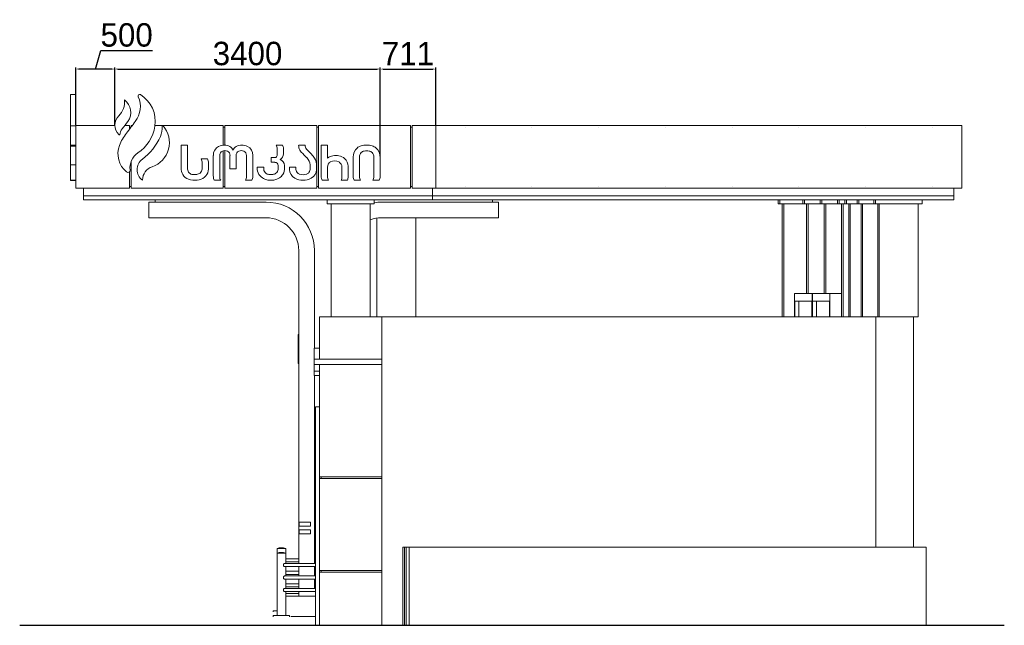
# Model space of a CAD drawing. Header units: feet. Extents: x 1820134 to 1866297, y 4865856 to 4906700.
# Tile 11 of 16: x 1852539 to 1865154, y 4877791 to 4885548. Entities that reach past the tile are written whole.
import ezdxf

# ---------------------------------------------------------------- set-up
doc = ezdxf.new("R2010")
doc.units = ezdxf.units.FT
doc.header["$MEASUREMENT"] = 0
doc.header["$PDMODE"] = 98
doc.header["$PDSIZE"] = 0.3
doc.dimstyles.new('ISO-25', dxfattribs={"dimscale": 15, "dimtxt": 20, "dimasz": 2.5, "dimexe": 1.25, "dimexo": 0.625, "dimgap": 3, "dimtad": 1, "dimdec": 0, "dimtxsty": 'Standard', "dimcen": 2.5, "dimadec": 0, "dimazin": 0, "dimtfac": 1, "dimtdec": 0, "dimtmove": 0, "dimatfit": 3, "dimfxl": 1.25, "dimarcsym": 0})

# ---------------------------------------------------------------- blocks, each defined once
blk = doc.blocks.new('A$C80668409')
at = {"color": 0, "linetype": 'Continuous', "lineweight": 0, "extrusion": (0, 1, 0)}
for p, q in [((26519, -9672), (26449, -9672)), ((26449, -10073), (26449, -10075)), ((26519, -10073), (26449, -10073)), ((26449, -10075), (26449, -10321)), ((26519, -10072), (26519, -10872)), ((26519, -10072), (27019, -10072)), ((27147, -10072), (27209, -10072)), ((27209, -10114), (27209, -10072)), ((27209, -10092), (27226, -10092)), ((27229, -10072), (27229, -10087)), ((27229, -10072), (27241, -10072)), ((27534, -10072), (28409, -10072)), ((28409, -10322), (28409, -10072)), ((28409, -10092), (28429, -10092)), ((28429, -10072), (28429, -10322)), ((28429, -10072), (29609, -10072)), ((29609, -10872), (29609, -10072)), ((29609, -10092), (29629, -10092)), ((29629, -10072), (29629, -10872)), ((29629, -10072), (30809, -10072)), ((30809, -10872), (30809, -10072)), ((30809, -10092), (30829, -10092)), ((30829, -10072), (30829, -10872)), ((30829, -10072), (31130, -10072)), ((31130, -10872), (31130, -10072)), ((31130, -10072), (31506, -10072)), ((31506, -10072), (31521, -10072)), ((31506, -10092), (31507, -10092)), ((31521, -10072), (32361, -10072)), ((32361, -10072), (32376, -10072)), ((32361, -10092), (32362, -10092)), ((32376, -10072), (33216, -10072)), ((33216, -10072), (33231, -10072)), ((33216, -10092), (33217, -10092)), ((33231, -10072), (34071, -10072)), ((34086, -10072), (34071, -10072)), ((34071, -10092), (34072, -10092)), ((34927, -10072), (34086, -10072)), ((34941, -10072), (34927, -10072)), ((34927, -10092), (34927, -10092)), ((35782, -10072), (34941, -10072)), ((35796, -10072), (35782, -10072)), ((35782, -10092), (35782, -10092)), ((36637, -10072), (35796, -10072)), ((36637, -10072), (36651, -10072)), ((36637, -10092), (36637, -10092)), ((36651, -10072), (37492, -10072)), ((37492, -10072), (37506, -10072)), ((37492, -10092), (37492, -10092)), ((37506, -10072), (37869, -10072)), ((37869, -10872), (37869, -10072)), ((26519, -10321), (26449, -10321)), ((26449, -10322), (26449, -10321)), ((26519, -10321), (26449, -10321)), ((26519, -10322), (26449, -10322)), ((26449, -10322), (26449, -10334)), ((26449, -10322), (26449, -10322)), ((26519, -10334), (26449, -10334)), ((26449, -10334), (26449, -10573)), ((27952, -10322), (27869, -10322)), ((27952, -10322), (27869, -10322)), ((27869, -10322), (27869, -10635)), ((27952, -10628), (27952, -10322)), ((29169, -10322), (29086, -10322)), ((29456, -10322), (29375, -10322)), ((29743, -10322), (29661, -10322)), ((29661, -10322), (29661, -10721)), ((29743, -10488), (29743, -10322)), ((28281, -10453), (28281, -10721)), ((28363, -10723), (28363, -10453)), ((28409, -10872), (28409, -10394)), ((28429, -10392), (28429, -10872)), ((28494, -10453), (28494, -10627)), ((28573, -10627), (28573, -10453)), ((28705, -10453), (28705, -10723)), ((28787, -10721), (28787, -10453)), ((29099, -10366), (29099, -10454)), ((29181, -10435), (29181, -10365)), ((26519, -10573), (26449, -10573)), ((26449, -10772), (26449, -10573)), ((27229, -10528), (27229, -10872)), ((28205, -10497), (28126, -10497)), ((28137, -10549), (28137, -10628)), ((28218, -10628), (28218, -10549)), ((29074, -10482), (29021, -10482)), ((29021, -10482), (29021, -10542)), ((29021, -10542), (29070, -10542)), ((29111, -10581), (29111, -10632)), ((29193, -10632), (29193, -10582)), ((29522, -10573), (29522, -10623)), ((29604, -10633), (29604, -10565)), ((30009, -10723), (30009, -10593)), ((30071, -10474), (30071, -10721)), ((30154, -10723), (30154, -10474)), ((30337, -10474), (30337, -10723)), ((30419, -10721), (30419, -10474)), ((27209, -10872), (27209, -10665)), ((28494, -10627), (28573, -10627)), ((28926, -10604), (28844, -10604)), ((28844, -10604), (28844, -10632)), ((28926, -10632), (28926, -10604)), ((29338, -10605), (29257, -10605)), ((29257, -10605), (29257, -10633)), ((29338, -10623), (29338, -10605)), ((29743, -10723), (29743, -10603)), ((29929, -10603), (29929, -10723)), ((26519, -10772), (26449, -10772)), ((26449, -10773), (26449, -10772)), ((26449, -10774), (26449, -10773)), ((26519, -10774), (26449, -10774)), ((26449, -10774), (26449, -10774)), ((26519, -10774), (26449, -10774)), ((27373, -10771), (27373, -10768)), ((28294, -10772), (28376, -10772)), ((28692, -10772), (28774, -10772)), ((29674, -10772), (29756, -10772)), ((29918, -10772), (30000, -10772)), ((30084, -10772), (30166, -10772)), ((30324, -10772), (30406, -10772)), ((26519, -10872), (27209, -10872)), ((26619, -10972), (26619, -10872)), ((26619, -10972), (31089, -10972)), ((26619, -10972), (26619, -11022)), ((31089, -10972), (26619, -10972)), ((27209, -10852), (27229, -10852)), ((27229, -10872), (28409, -10872)), ((28409, -10852), (28429, -10852)), ((28429, -10872), (29609, -10872)), ((29609, -10852), (29629, -10852)), ((29629, -10872), (30809, -10872)), ((30809, -10852), (30829, -10852)), ((30829, -10872), (31130, -10872)), ((31089, -10972), (31089, -10872)), ((31089, -10972), (37767, -10972)), ((31089, -11022), (31089, -10972)), ((37767, -10972), (31089, -10972)), ((31506, -10872), (31130, -10872)), ((31507, -10852), (31506, -10852)), ((31521, -10872), (31506, -10872)), ((32361, -10872), (31521, -10872)), ((32362, -10852), (32361, -10852)), ((32376, -10872), (32361, -10872)), ((33216, -10872), (32376, -10872)), ((33217, -10852), (33216, -10852)), ((33231, -10872), (33216, -10872)), ((34071, -10872), (33231, -10872)), ((34072, -10852), (34071, -10852)), ((34071, -10872), (34086, -10872)), ((34086, -10872), (34927, -10872)), ((34927, -10852), (34927, -10852)), ((34927, -10872), (34941, -10872)), ((34941, -10872), (35782, -10872)), ((35782, -10852), (35782, -10852)), ((35782, -10872), (35796, -10872)), ((35796, -10872), (36637, -10872)), ((36637, -10852), (36637, -10852)), ((36651, -10872), (36637, -10872)), ((37492, -10872), (36651, -10872)), ((37492, -10852), (37492, -10852)), ((37506, -10872), (37492, -10872)), ((37869, -10872), (37506, -10872)), ((37767, -10972), (37767, -10872)), ((37767, -11022), (37767, -10972)), ((31089, -11022), (26619, -11022)), ((28956, -11052), (27456, -11052)), ((27456, -11052), (27456, -11252)), ((27536, -11052), (27536, -11022)), ((29741, -11022), (29741, -11072)), ((29741, -11072), (30341, -11072)), ((29791, -12522), (29791, -11072)), ((30291, -11072), (30291, -12522)), ((30341, -11072), (30341, -11022)), ((31936, -11052), (30436, -11052)), ((31089, -11022), (37767, -11022)), ((31856, -11022), (31856, -11052)), ((31936, -11252), (31936, -11052)), ((35518, -11022), (35518, -11072)), ((35518, -11072), (35541, -11072)), ((35541, -11022), (35541, -11072)), ((35541, -11072), (35832, -11072)), ((35570, -11072), (35570, -12522)), ((35589, -12522), (35589, -11072)), ((35832, -11022), (35832, -11072)), ((35832, -11072), (35854, -11072)), ((35854, -11022), (35854, -11072)), ((35854, -11072), (36056, -11072)), ((35883, -11072), (35883, -12222)), ((35902, -12222), (35902, -11072)), ((36056, -11022), (36056, -11072)), ((36056, -11072), (36078, -11072)), ((36078, -11022), (36078, -11072)), ((36078, -11072), (36278, -11072)), ((36108, -11072), (36108, -12222)), ((36127, -12222), (36127, -11072)), ((36278, -11022), (36278, -11072)), ((36278, -11072), (36301, -11072)), ((36301, -11022), (36301, -11072)), ((36301, -11072), (36370, -11072)), ((36330, -11072), (36330, -12522)), ((36349, -12522), (36349, -11072)), ((36370, -11022), (36370, -11072)), ((36370, -11072), (36392, -11072)), ((36392, -11022), (36392, -11072)), ((36392, -11072), (36528, -11072)), ((36422, -11072), (36422, -12522)), ((36440, -12522), (36440, -11072)), ((36528, -11022), (36528, -11072)), ((36528, -11072), (36551, -11072)), ((36551, -11022), (36551, -11072)), ((36551, -11072), (36743, -11072)), ((36580, -11072), (36580, -12522)), ((36599, -12522), (36599, -11072)), ((36743, -11022), (36743, -11072)), ((36743, -11072), (36765, -11072)), ((36765, -11022), (36765, -11072)), ((36765, -11072), (37365, -11072)), ((36795, -11072), (36795, -12522)), ((36814, -12522), (36814, -11072)), ((37313, -11072), (37313, -12522)), ((37365, -11072), (37365, -11022)), ((27456, -11252), (28956, -11252)), ((30374, -12522), (30374, -11256)), ((30436, -11252), (31936, -11252)), ((30874, -11252), (30874, -12522)), ((29376, -11672), (29376, -15150)), ((29576, -12922), (29576, -11672)), ((35728, -12222), (35728, -12522)), ((35952, -12222), (35728, -12222)), ((35956, -12222), (35952, -12222)), ((35952, -12522), (35952, -12222)), ((35956, -12222), (35956, -12522)), ((36180, -12222), (35956, -12222)), ((36330, -12222), (36180, -12222)), ((36180, -12522), (36180, -12222)), ((36330, -12522), (36330, -12222)), ((35732, -12522), (35732, -12322)), ((35732, -12322), (35948, -12322)), ((35782, -12522), (35782, -12322)), ((35948, -12322), (35948, -12522)), ((35959, -12522), (35959, -12322)), ((35959, -12322), (36176, -12322)), ((36009, -12522), (36009, -12322)), ((36176, -12322), (36176, -12522)), ((29641, -13062), (29641, -12522)), ((29641, -12522), (30441, -12522)), ((30441, -13062), (30441, -12522)), ((30441, -12522), (34519, -12522)), ((34519, -12522), (36770, -12522)), ((36770, -12522), (37251, -12522)), ((36770, -15472), (36770, -12522)), ((37313, -12522), (37251, -12522)), ((37251, -15472), (37251, -12522)), ((29368, -12774), (29368, -12754)), ((29368, -12774), (29368, -13087)), ((29571, -12922), (29571, -12936)), ((29640, -12922), (29571, -12922)), ((29571, -12922), (29571, -12922)), ((29571, -12922), (29571, -12922)), ((29571, -12922), (29641, -12922)), ((29641, -12922), (29571, -12922)), ((29571, -12936), (29571, -13020)), ((29640, -12936), (29640, -12922)), ((29640, -13020), (29640, -12936)), ((29368, -13112), (29368, -13087)), ((29571, -13020), (29571, -13062)), ((29571, -13062), (29571, -13132)), ((30441, -13062), (29571, -13062)), ((29640, -13062), (29640, -13020)), ((30441, -13062), (30441, -13132)), ((29571, -13132), (29571, -13151)), ((29571, -13132), (30441, -13132)), ((29571, -13191), (29571, -13151)), ((29571, -13191), (29571, -13218)), ((29640, -13218), (29571, -13218)), ((29571, -13272), (29571, -13218)), ((29640, -13151), (29640, -13132)), ((29640, -13151), (29640, -13191)), ((29640, -13218), (29640, -13191)), ((29640, -13218), (29640, -13272)), ((29641, -14572), (29641, -13132)), ((30441, -14572), (30441, -13132)), ((29640, -13272), (29571, -13272)), ((29571, -13272), (29571, -13272)), ((29641, -13272), (29571, -13272)), ((29576, -15680), (29576, -13272)), ((29641, -13272), (29640, -13272)), ((29591, -13672), (29641, -13672)), ((29591, -16472), (29591, -13672)), ((29641, -14572), (30441, -14572)), ((29641, -14592), (29641, -14572)), ((29641, -15772), (29641, -14592)), ((30441, -14592), (29641, -14592)), ((29661, -14592), (29661, -14572)), ((30441, -14572), (30441, -14592)), ((30441, -15772), (30441, -14592)), ((29376, -15150), (29526, -15150)), ((29376, -15200), (29376, -15150)), ((29526, -15200), (29376, -15200)), ((29376, -15200), (29376, -15250)), ((29376, -15250), (29526, -15250)), ((29376, -15300), (29376, -15250)), ((29381, -15150), (29381, -15200)), ((29381, -15250), (29381, -15300)), ((29526, -15150), (29526, -15200)), ((29526, -15250), (29526, -15300)), ((29526, -15300), (29376, -15300)), ((29376, -15300), (29376, -15680)), ((29099, -15487), (29155, -15487)), ((29099, -15487), (29099, -15488)), ((29099, -15488), (29155, -15488)), ((29099, -15490), (29209, -15490)), ((29099, -15490), (29099, -15547)), ((29102, -15488), (29102, -15490)), ((29155, -15487), (29209, -15487)), ((29155, -15488), (29209, -15488)), ((29206, -15488), (29206, -15490)), ((29209, -15487), (29209, -15488)), ((29209, -15490), (29209, -15547)), ((30707, -15472), (30707, -16472)), ((30707, -15472), (30732, -15472)), ((30732, -15472), (30751, -15472)), ((30732, -16472), (30732, -15472)), ((30751, -15472), (30751, -16472)), ((30751, -15472), (30790, -15472)), ((30790, -15472), (37414, -15472)), ((30790, -16472), (30790, -15472)), ((37414, -16472), (37414, -15472)), ((29099, -15547), (29155, -15547)), ((29099, -15547), (29099, -15548)), ((29099, -15548), (29155, -15548)), ((29099, -15548), (29099, -15550)), ((29099, -15550), (29209, -15550)), ((29099, -15550), (29099, -16345)), ((29102, -15548), (29102, -15550)), ((29155, -15547), (29209, -15547)), ((29155, -15548), (29209, -15548)), ((29206, -15548), (29206, -15550)), ((29209, -15547), (29209, -15548)), ((29209, -15548), (29209, -15550)), ((29209, -15550), (29209, -15680)), ((29376, -15620), (29209, -15620)), ((29591, -15680), (29195, -15680)), ((29195, -15720), (29591, -15720)), ((29209, -15660), (29376, -15660)), ((29209, -15720), (29209, -15840)), ((29376, -15720), (29376, -15840)), ((29576, -15840), (29576, -15720)), ((29591, -15840), (29195, -15840)), ((29195, -15880), (29591, -15880)), ((29376, -15780), (29209, -15780)), ((29209, -15820), (29376, -15820)), ((29209, -15880), (29209, -16000)), ((29376, -15880), (29376, -16000)), ((29576, -16000), (29576, -15880)), ((29641, -15772), (30441, -15772)), ((29641, -15792), (29641, -15772)), ((29641, -16472), (29641, -15792)), ((30441, -15792), (29641, -15792)), ((29661, -15792), (29661, -15772)), ((30441, -15772), (30441, -15792)), ((30441, -16472), (30441, -15792)), ((29591, -16000), (29195, -16000)), ((29376, -15940), (29209, -15940)), ((29209, -15980), (29376, -15980)), ((29195, -16040), (29591, -16040)), ((29209, -16040), (29209, -16345)), ((29376, -16065), (29209, -16065)), ((29376, -16100), (29209, -16100)), ((29376, -16100), (29376, -16040)), ((29376, -16100), (29394, -16100)), ((29591, -16100), (29394, -16100)), ((29099, -16285), (29049, -16285)), ((29049, -16300), (29049, -16285)), ((29259, -16345), (29049, -16345)), ((29049, -16363), (29049, -16345)), ((29259, -16363), (29259, -16345))]:
    blk.add_line(p, q, dxfattribs=at)
at = {"lineweight": 30}
blk.add_lwpolyline([(25800, -16472), (38415, -16472)], dxfattribs=at)
at = {"color": 0, "linetype": 'Continuous', "lineweight": 0, "extrusion": (0, 0, -1)}
for centre, radius, start, end in [((-27043, -9828), 304, 155.4258, 218.4525), ((-26903, -9773), 240, 172.6143, 226.1994), ((-17706, -3024), 11857, 216.1457, 217.0533), ((-27349, -10098), 278, 175.8989, 204.1268), ((-27201, -10190), 117, 359.2391, 40.6075), ((-26920, -9907), 747, 204.0579, 232.808), ((-29015, -10366), 84.1, 148.6662, 180.4125), ((-29534, -10320), 77.5, 318.3959, 359.0027), ((-27441, -10611), 228, 352.0354, 56.2304), ((-28421, -10452), 58.2, 358.5552, 66.081), ((-28429, -10470), 78, 66.081, 113.919), ((-28435, -10452), 60, 116.1779, 180.7798), ((-28633, -10452), 60, 359.2202, 63.8221), ((-28639, -10470), 78, 66.081, 113.919), ((-28647, -10452), 58.2, 113.919, 181.4448), ((-29071, -10455), 27.2, 178.681, 263.8253), ((-31321, -8721), 2476, 315.6071, 318.1715), ((-30232, -10472), 78.2, 358.3168, 43.6773), ((-30229, -10473), 77.2, 45.4377, 78.2024), ((-30244, -10556), 162, 79.19, 90.4648), ((-30247, -10556), 162, 89.5352, 100.81), ((-30261, -10473), 77.2, 101.7976, 134.5623), ((-30259, -10472), 78.2, 136.3227, 181.6832), ((-27972, -10557), 166, 158.5962, 177.2164), ((-29072, -10581), 38.8, 86.1758, 179.8654), ((-29381, -10587), 142, 134.8879, 174.3791), ((-29821, -10603), 77.3, 0, 57.3692), ((-29836, -10626), 105, 57.3692, 122.6308), ((-29849, -10605), 79.3, 122.6308, 178.7846), ((-27554, -10770), 180, 0.5548, 71.6604), ((-28019, -10628), 67.4, 310.9322, 359.9605), ((-28033, -10610), 90.3, 280.2993, 309.7954), ((-28043, -10536), 164, 260.8559, 279.1441), ((-28054, -10607), 92.4, 231.0012, 261.0375), ((-28061, -10623), 76.2, 183.9964, 227.4902), ((-28465, -10723), 102, 330.9965, 0.0133), ((-28603, -10723), 102, 179.9867, 209.0035), ((-28986, -10631), 59.3, 300.6423, 358.9289), ((-29002, -10618), 79.4, 277.4471, 305.7589), ((-29017, -10552), 146, 260.006, 279.994), ((-29032, -10604), 93.4, 237.2139, 263.5691), ((-29057, -10634), 54, 177.7303, 242.2144), ((-29436, -10618), 98.1, 327.2514, 357.2194), ((-29400, -10641), 54.6, 288.0505, 327.2514), ((-29430, -10549), 152, 251.9495, 288.0505), ((-29458, -10637), 59.6, 215.1051, 251.9495), ((-29438, -10623), 84, 180, 215.1051), ((-29845, -10723), 102, 330.9965, 0.0133), ((-29815, -10723), 114, 180, 205.6227), ((-30255, -10723), 102, 330.9965, 0.0133), ((-30235, -10723), 102, 179.9867, 209.0035), ((-29378, -12754), 10, 0, 73.6773), ((-29378, -13112), 10, 286.3227, 0), ((-29154, -15663), 185, 72.7047, 107.2953), ((-29154, -15723), 185, 72.7047, 107.2953)]:
    blk.add_arc(centre, radius, start, end, dxfattribs=at)
at = {"color": 0, "linetype": 'Continuous', "lineweight": 0}
for centre, radius, start, end in [((27338, -9693), 21.4, 58.3419, 204.3082), ((27132, -10017), 405, 351.1493, 57.5977), ((27142, -9742), 0.42, 53.6508, 187.3857), ((27024, -9903), 199, 324.5966, 53.6508), ((27184, -10066), 165, 133.8006, 225.942), ((26094, -9241), 1341, 319.3925, 324.5966), ((27033, -10001), 506, 303.7696, 351.0797), ((27394, -10290), 325, 288.4568, 41.8031), ((27632, -10078), 5.75, 41.8638, 184.1011), ((27090, -10163), 29.1, 225.942, 258.4465), ((27624, -10537), 586, 141.0273, 158.8622), ((27355, -10432), 297, 158.8622, 231.4945), ((28408, -10450), 127, 117.743, 181.4524), ((28419, -10484), 162, 62.3417, 115.6282), ((28455, -10415), 84.4, 20.1503, 62.3417), ((28613, -10415), 84.4, 117.6583, 159.8497), ((28649, -10484), 162, 64.3718, 117.6583), ((28660, -10450), 127, 358.5476, 62.257), ((29099, -10365), 81.3, 0.1697, 31.847), ((29501, -10325), 127, 178.4099, 208.71), ((30217, -10470), 146, 106.5035, 130.5704), ((30245, -10599), 277, 89.8815, 104.4166), ((30246, -10599), 277, 75.5834, 90.1185), ((30273, -10470), 146, 49.4296, 73.4965), ((29098, -10433), 82.9, 298.4937, 358.6635), ((29498, -10326), 124, 208.9002, 223.5013), ((32083, -7873), 3688, 223.5013, 225.1121), ((29417, -10584), 188, 39.442, 44.3929), ((29417, -10584), 188, 5.9324, 39.442), ((29852, -10643), 190, 78.4462, 124.8217), ((29857, -10615), 161, 48.0032, 78.4462), ((30222, -10472), 150, 131.4001, 180.7368), ((30269, -10472), 150, 359.2632, 48.5999), ((27474, -10637), 169, 127.0604, 232.8758), ((28104, -10549), 114, 0, 27.2667), ((29105, -10588), 88.3, 3.567, 68.616), ((29877, -10593), 131, 0, 48.0032), ((27190, -10640), 32.2, 231.4945, 292.0797), ((27193, -10649), 22.6, 292.0797, 13.9964), ((28023, -10619), 155, 185.8974, 219.5566), ((28024, -10606), 164, 222.9621, 257.536), ((28065, -10608), 162, 282.6796, 317.7905), ((28080, -10627), 138, 319.6655, 359.4855), ((28402, -10718), 121, 181.6323, 206.5631), ((28666, -10718), 121, 333.4369, 358.3677), ((28973, -10627), 129, 182.386, 223.9605), ((29004, -10597), 172, 223.9605, 248.8918), ((29025, -10583), 188, 291.1082, 314.4244), ((29071, -10629), 122, 314.4244, 358.6642), ((29389, -10629), 132, 181.9339, 240.8055), ((29470, -10627), 134, 299.1945, 357.403), ((29769, -10721), 107, 180, 208.1954), ((29879, -10725), 129, 338.6909, 1.0192), ((30193, -10718), 121, 181.6323, 206.5631), ((30298, -10718), 121, 333.4369, 358.3677), ((27372, -10771), 0.821, 232.8758, 4.1153), ((28044, -10504), 268, 258.0221, 282.2436), ((29018, -10563), 209, 248.8918, 291.1082), ((29430, -10555), 216, 240.8055, 299.1945), ((28956, -11672), 620, 0, 90), ((30436, -11672), 620, 90, 98.7445), ((28956, -11672), 420, 0, 90), ((30436, -11672), 420, 90, 110.0884)]:
    blk.add_arc(centre, radius, start, end, dxfattribs=at)
blk.add_ellipse((29696, -16353), major_axis=(-525, -5), ratio=0.012202, start_param=0.638818, end_param=1.370691, dxfattribs=at)
for points, knots in [([(26449, -9675), (26449, -9674), (26449, -9673), (26449, -9672), (26449, -9672), (26449, -9672)], [-54.744503, -54.744503, -54.744503, -54.744503, -48.562111, -48.562111, -42.882569, -42.882569, -42.882569, -42.882569]), ([(26449, -10073), (26449, -10025), (26449, -9977), (26449, -9878), (26449, -9829), (26449, -9741), (26449, -9704), (26449, -9675)], [-464.751714, -464.751714, -464.751714, -464.751714, -320.159213, -320.159213, -160.929472, -160.929472, 0, 0, 0, 0]), ([(29195, -15720), (29193, -15720), (29191, -15719), (29188, -15718), (29186, -15716), (29182, -15713), (29181, -15711), (29179, -15706), (29178, -15704), (29178, -15699), (29178, -15697), (29180, -15692), (29181, -15690), (29183, -15686), (29185, -15684), (29189, -15681), (29191, -15680), (29193, -15680), (29194, -15680), (29195, -15680)], [0, 0, 0, 0, 7.376503, 7.376503, 15.120615, 15.120615, 23.266629, 23.266629, 30.588919, 30.588919, 37.420683, 37.420683, 44.884449, 44.884449, 52.951043, 52.951043, 60.786301, 60.786301, 63.817122, 63.817122, 63.817122, 63.817122]), ([(29195, -15840), (29194, -15840), (29193, -15840), (29191, -15840), (29189, -15841), (29185, -15844), (29183, -15846), (29181, -15850), (29180, -15852), (29178, -15857), (29178, -15859), (29178, -15864), (29179, -15866), (29181, -15870), (29182, -15873), (29186, -15876), (29188, -15878), (29191, -15879), (29193, -15880), (29195, -15880)], [-63.81751, -63.81751, -63.81751, -63.81751, -60.811364, -60.811364, -52.977036, -52.977036, -44.905629, -44.905629, -37.425143, -37.425143, -30.595693, -30.595693, -23.285472, -23.285472, -15.145715, -15.145715, -7.386158, -7.386158, 0, 0, 0, 0]), ([(29195, -16000), (29194, -16000), (29193, -16000), (29191, -16000), (29189, -16001), (29185, -16004), (29183, -16006), (29181, -16010), (29180, -16012), (29178, -16017), (29178, -16019), (29178, -16024), (29179, -16026), (29181, -16030), (29182, -16033), (29186, -16036), (29188, -16038), (29191, -16039), (29193, -16040), (29195, -16040)], [-63.81751, -63.81751, -63.81751, -63.81751, -60.811364, -60.811364, -52.977036, -52.977036, -44.905629, -44.905629, -37.425143, -37.425143, -30.595693, -30.595693, -23.285472, -23.285472, -15.145715, -15.145715, -7.386158, -7.386158, 0, 0, 0, 0])]:
    blk.add_open_spline(points, degree=3, knots=knots, dxfattribs=at)
for points, weights in [([(26519, -9675), (26519, -9672), (26519, -9672)], [1, 0.914521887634, 0.903578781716]), ([(26519, -10072), (26519, -9814), (26519, -9675)], [0.994248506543, 0.839461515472, 1])]:
    blk.add_rational_spline(points, weights, degree=2, dxfattribs=at)
for points in [[(26449, -10321), (26449, -10321), (26449, -10321), (26449, -10321)], [(26449, -10321), (26449, -10321), (26449, -10321), (26449, -10321)], [(26449, -10774), (26449, -10774), (26449, -10774), (26449, -10774)]]:
    blk.add_open_spline(points, degree=3, dxfattribs=at)
blk = doc.blocks.new('*D5431')
at = {"color": 0, "lineweight": -2, "transparency": 16777216}
for p, q in [((1853758, 4884201), (1853758, 4884934)), ((1853795, 4884916), (1857120, 4884916)), ((1857158, 4883798), (1857158, 4884934))]:
    blk.add_line(p, q, dxfattribs=at)
at = {"color": 0, "lineweight": 5, "transparency": 16777216}
for points in [[(1853795, 4884922), (1853795, 4884909), (1853758, 4884916)], [(1857120, 4884922), (1857120, 4884909), (1857158, 4884916)]]:
    blk.add_solid(points, dxfattribs=at)
at = {"layer": 'Defpoints', "color": 0, "lineweight": 5, "transparency": 16777216}
for p in [(1857158, 4884916), (1853758, 4884191), (1857158, 4883789)]:
    blk.add_point(p, dxfattribs=at)
at = {"color": 0, "lineweight": 5, "transparency": 16777216, "insert": (1855458, 4885113), "char_height": 300, "attachment_point": 5}
blk.add_mtext('3400', dxfattribs=at)
blk = doc.blocks.new('*D5432')
at = {"color": 0, "lineweight": -2, "transparency": 16777216}
for p, q in [((1857158, 4883798), (1857158, 4884934)), ((1857195, 4884916), (1857831, 4884916)), ((1857869, 4884201), (1857869, 4884934))]:
    blk.add_line(p, q, dxfattribs=at)
at = {"color": 0, "lineweight": 5, "transparency": 16777216}
for points in [[(1857195, 4884922), (1857195, 4884909), (1857158, 4884916)], [(1857831, 4884922), (1857831, 4884909), (1857869, 4884916)]]:
    blk.add_solid(points, dxfattribs=at)
at = {"layer": 'Defpoints', "color": 0, "lineweight": 5, "transparency": 16777216}
for p in [(1857869, 4884916), (1857869, 4884191), (1857158, 4883789)]:
    blk.add_point(p, dxfattribs=at)
at = {"color": 0, "lineweight": 5, "transparency": 16777216, "insert": (1857513, 4885113), "char_height": 300, "attachment_point": 5}
blk.add_mtext('711', dxfattribs=at)
blk = doc.blocks.new('*D5433')
at = {"color": 0, "lineweight": -2, "transparency": 16777216}
for p, q in [((1853508, 4884916), (1853579, 4885154)), ((1853579, 4885154), (1854238, 4885154)), ((1853258, 4884201), (1853258, 4884934)), ((1853720, 4884916), (1853295, 4884916)), ((1853758, 4884201), (1853758, 4884934))]:
    blk.add_line(p, q, dxfattribs=at)
at = {"color": 0, "lineweight": 5, "transparency": 16777216}
for points in [[(1853295, 4884922), (1853295, 4884909), (1853258, 4884916)], [(1853720, 4884922), (1853720, 4884909), (1853758, 4884916)]]:
    blk.add_solid(points, dxfattribs=at)
at = {"layer": 'Defpoints', "color": 0, "lineweight": 5, "transparency": 16777216}
for p in [(1853258, 4884916), (1853258, 4884191), (1853758, 4884191)]:
    blk.add_point(p, dxfattribs=at)
at = {"color": 0, "lineweight": 5, "transparency": 16777216, "insert": (1853909, 4885351), "char_height": 300, "attachment_point": 5}
blk.add_mtext('500', dxfattribs=at)

msp = doc.modelspace()

# ---------------------------------------------------------------- block references
msp.add_blockref('A$C80668409', (1826738.5, 4894263.1))

# ---------------------------------------------------------------- dimensions: what is measured, and where the dimension line sits
at = {"color": 1, "lineweight": 5}
for base, p1, p2, picture, middle in [((1853257.6, 4884915.7), (1853757.8, 4884191.3), (1853257.6, 4884191.3), '*D5433', (1853624.2, 4885351.1)), ((1857157.6, 4884915.7), (1853757.8, 4884191.3), (1857157.6, 4883788.8), '*D5431', (1855457.7, 4885112.7)), ((1857868.7, 4884915.7), (1857157.6, 4883788.8), (1857868.7, 4884191.3), '*D5432', (1857513.2, 4885113))]:
    dim = msp.add_linear_dim(base=base, p1=p1, p2=p2, dimstyle='ISO-25', override={"dimtmove": 1}, dxfattribs=at)
    dim.commit()
    dim.dimension.update_dxf_attribs({"geometry": picture, "text_midpoint": middle})

doc.saveas('drawing.dxf')
